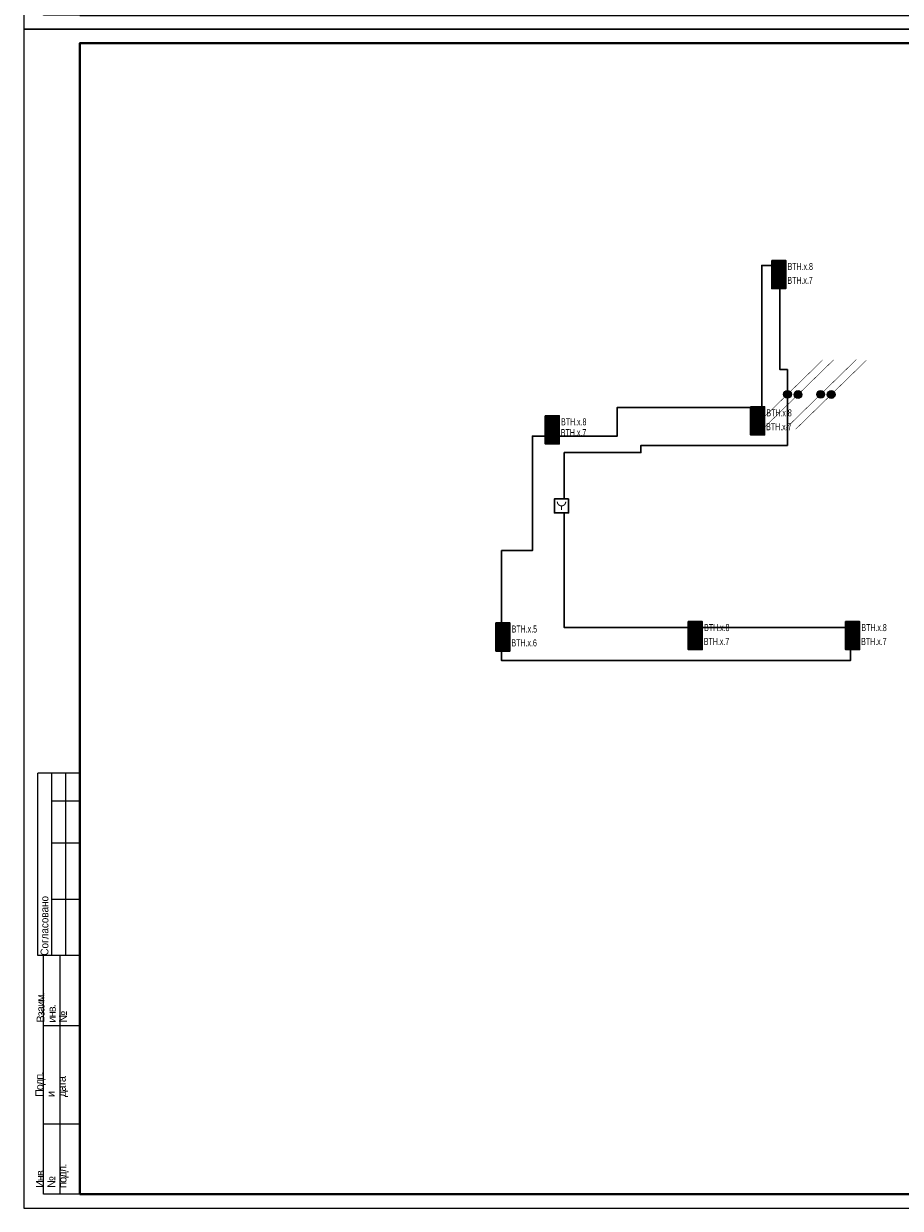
# Model space of a CAD drawing. Header units: millimetres. Extents: x -195178 to 1761886, y 140622 to 301105.
# Tile 6 of 131: x -133254 to -102034, y 182305 to 224498. Entities that reach past the tile are written whole.
import ezdxf
from ezdxf.enums import TextEntityAlignment as Align

# ---------------------------------------------------------------- set-up
doc = ezdxf.new("R2010")
doc.units = ezdxf.units.MM
doc.set_wipeout_variables(frame=1)
doc.linetypes.add('CONTINOUS', pattern=[0])
for name, color, linetype, lineweight in [('format-line3', 7, 'Continuous', 13), ('RC-Извещатели_пожарные', 1, 'Continuous', 30), ('Рамка', 7, 'Continuous', 18), ('СС-011-ПОЖ-СИГНАЛИЗАЦИЯ', 1, 'Continuous', 30)]:
    doc.layers.add(name, color=color, linetype=linetype, lineweight=lineweight)
doc.layers.add('ПС', color=1, linetype='Continuous')
doc.layers.add('формат', color=250, linetype='Continuous')
doc.styles.add('1111', font='ARIALN.TTF')
doc.styles.add('Arial', font='arial.ttf', dxfattribs={"width": 0.9, "height": 700})
doc.styles.get("Standard").update_dxf_attribs({"font": 'isocpeur.ttf', "width": 0.9})

# ---------------------------------------------------------------- blocks, each defined once
blk = doc.blocks.new('*U29')
for p, q in [((-574, 155), (-589, 155)), ((-589, 90), (-589, 155)), ((-574, 145), (-584, 145)), ((-574, 130), (-584, 130)), ((-574, 110), (-584, 110)), ((-587, 90), (-589, 90)), ((-587, 5), (-587, 90)), ((-574, 90), (-587, 90)), ((-581, 5), (-581, 90)), ((-574, 65), (-587, 65)), ((-574, 30), (-587, 30)), ((-574, 5), (-587, 5))]:
    blk.add_line(p, q)
at = {"color": 0, "lineweight": 0}
blk.add_lwpolyline([(-594, 0), (0, 0), (0, 420), (-594, 420)], close=True, dxfattribs=at)
at = {"lineweight": 40}
blk.add_lwpolyline([(-574, 5), (-5, 5), (-5, 415), (-574, 415)], close=True, dxfattribs=at)
at = {"layer": 'format-line3', "linetype": 'ByBlock'}
for p, q in [((-584, 90), (-584, 155)), ((-579, 90), (-579, 155))]:
    blk.add_line(p, q, dxfattribs=at)
at = {"style": 'Arial', "width": 0.9}
blk.add_text('Формат:', height=2.8, dxfattribs=at).set_placement((-53.97, 1.25))
at = {"char_height": 2.8, "width": 0.2, "attachment_point": 4, "rotation": 90, "line_spacing_factor": 0.857143, "style": 'Arial'}
for s, insert in [('{\\W0.45993; }Согласовано', (-586.58, 90)), ('{\\W0.62543;\\T0.75; \\W1;Взаим. инв. №}', (-584, 66.14)), ('{\\W0.5838;\\T0.8; \\W1;Подп. и дата}', (-584, 39.63)), ('{\\W0.5838;\\T0.8; \\W1;Инв. № подл.}', (-583.77, 7.25))]:
    blk.add_mtext(s, dxfattribs=dict(at, insert=insert))
at = {"style": 'Arial', "width": 0.9, "flags": 8}
blk.add_attdef('FORMAT', (-36.87, 1.26), '', height=2.8, dxfattribs=at)
blk = doc.blocks.new('*U77')
at = {"lineweight": 35, "true_color": 0xffffff}
h = blk.add_hatch(color=7, dxfattribs=at)
h.dxf.hatch_style = 1
h.paths.add_polyline_path([(0, 500), (0, 0), (500, 0), (500, 500)])
at = {"color": 1, "linetype": 'ByBlock', "lineweight": -2}
for p, q in [((289, 426), (167, 250)), ((167, 250), (333, 250)), ((333, 250), (219, 86))]:
    blk.add_line(p, q, dxfattribs=at)
at = {"color": 1, "linetype": 'ByBlock', "lineweight": -2, "ltscale": 0.1}
blk.add_lwpolyline([(0, 500), (500, 500), (500, 0), (0, 0)], close=True, dxfattribs=at)
at = {"color": 0, "linetype": 'ByBlock', "lineweight": -2, "style": '1111', "flags": 1}
for tag, p in [('NAME_DEVICE', (-64, -421)), ('NUM_POM', (-82, -847))]:
    blk.add_attdef(tag, p, '', height=125, dxfattribs=at)
at = {"color": 0, "linetype": 'ByBlock', "lineweight": -2, "style": '1111'}
blk.add_attdef('INDEX', (-63, -235), '', height=125, dxfattribs=at)
at = {"color": 0, "linetype": 'ByBlock', "lineweight": -2, "style": '1111', "width": 0.7}
blk.add_attdef('NUM_DEVICE', (-64, -630), '', height=125, dxfattribs=at)
blk = doc.blocks.new('RC-UGO-IRA-01')
blk.add_wipeout([(2.5, 2.5), (2.5, -2.5), (-2.5, -2.5), (-2.5, 2.5)]).dxf.layer = 'RC-Извещатели_пожарные'
blk.add_wipeout([(-2.5, -2.5), (-2.5, 2.5), (2.5, 2.5), (2.5, -2.5)]).dxf.layer = 'RC-Извещатели_пожарные'
at = {"layer": 'RC-Извещатели_пожарные', "ltscale": 30}
blk.add_lwpolyline([(2.5, 2.5), (2.5, -2.5), (-2.5, -2.5), (-2.5, 2.5)], close=True, dxfattribs=at)
at = {"layer": 'RC-Извещатели_пожарные', "ltscale": 30, "const_width": 0.375}
blk.add_lwpolyline([(-1.5, 1.5, 1), (1.5, 1.5, 1)], format="xyb", dxfattribs=at)
blk.add_lwpolyline([(0, 0), (0, -1.5)], dxfattribs=at)
at = {"layer": 'RC-Извещатели_пожарные'}
blk.add_attdef('PSTN', text='', height=1.5, dxfattribs=at).set_placement((2.5, 2.5), align=Align.BOTTOM_CENTER)
blk = doc.blocks.new('*U83')
h = blk.add_hatch(color=256)
edge = h.paths.add_edge_path()
edge.add_arc((0, 0), 38.7, 0, 360)
for points in [[(348, 348, 0, 50, 0), (206, 206, 5, 5, 0), (0, 0, 5, 5, 0)], [(0, 0, 0, 50, 0), (-141, -141, 5, 5, 0), (-348, -348, 5, 5, 0)]]:
    blk.add_lwpolyline(points, format="xyseb")
blk.add_circle((0, 0), 38.7)
blk = doc.blocks.new('*U80')
h = blk.add_hatch(color=256)
edge = h.paths.add_edge_path()
edge.add_arc((0, 0), 38.7, 0, 360)
for points in [[(0, 0, 0, 50, 0), (141, 141, 5, 5, 0), (348, 348, 5, 5, 0)], [(-348, -348, 0, 50, 0), (-206, -206, 5, 5, 0), (0, 0, 5, 5, 0)]]:
    blk.add_lwpolyline(points, format="xyseb")
blk.add_circle((0, 0), 38.7)

msp = doc.modelspace()

# ---------------------------------------------------------------- linework, layer by layer
at = {"layer": 'Рамка'}
msp.add_lwpolyline([(-131254, 182805), (-74354, 182805), (-74354, 223805), (-131254, 223805)], close=True, dxfattribs=at)
at = {"layer": 'СС-011-ПОЖ-СИГНАЛИЗАЦИЯ', "lineweight": 30, "ltscale": 100}
msp.add_lwpolyline([(-106054, 211355), (-106054, 212176), (-106323, 212176), (-106323, 215886), (-106967, 215886), (-106967, 210829), (-112115, 210829), (-112115, 209809), (-115135, 209809), (-115135, 205732), (-116235, 205732), (-116235, 201816), (-103811, 201816), (-103811, 202991), (-114005, 202991), (-114005, 209222), (-111271, 209222), (-111271, 209476), (-106054, 209476), (-106054, 211355)], dxfattribs=at)

# ---------------------------------------------------------------- block references
at = {"xscale": 3.600000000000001, "yscale": 3.600000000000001, "zscale": 3.600000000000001, "rotation": 359.2880171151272}
for name, p in [('*U83', (-106053, 211296)), ('*U80', (-104870, 211296)), ('*U80', (-105676, 211289)), ('*U83', (-104494, 211289))]:
    msp.add_blockref(name, p, dxfattribs=at)
at = {"layer": 'ПС', "color": 7, "linetype": 'CONTINOUS', "lineweight": 30, "ltscale": 100}
ref = msp.add_blockref('*U77', (-106612, 215565), dxfattribs=dict(at, xscale=1.000736, yscale=1.000736, zscale=1.000736))
ref.add_attrib('NUM_DEVICE', 'BTH.x.8', dxfattribs={"layer": '0', "color": 0, "linetype": 'ByBlock', "lineweight": -2, "ltscale": 100, "height": 250.2, "style": '1111', "width": 0.7}).set_placement((-105598, 215725), align=Align.CENTER)
ref = msp.add_blockref('*U77', (-106612, 215065), dxfattribs=dict(at, xscale=1.000736, yscale=1.000736, zscale=1.000736))
ref.add_attrib('NUM_DEVICE', 'BTH.x.7', dxfattribs={"layer": '0', "color": 0, "linetype": 'ByBlock', "lineweight": -2, "ltscale": 100, "height": 250.2, "style": '1111', "width": 0.7}).set_placement((-105604, 215231), align=Align.CENTER)
ref = msp.add_blockref('*U77', (-107367, 210351), dxfattribs=dict(at, xscale=1.000736, yscale=1.000736, zscale=1.000736))
ref.add_attrib('NUM_DEVICE', 'BTH.x.8', dxfattribs={"layer": '0', "color": 0, "linetype": 'ByBlock', "lineweight": -2, "ltscale": 100, "height": 250.2, "style": '1111', "width": 0.7}).set_placement((-106352, 210512), align=Align.CENTER)
ref = msp.add_blockref('*U77', (-114679, 210033), dxfattribs=dict(at, xscale=1.000736, yscale=1.000736, zscale=1.000736))
ref.add_attrib('NUM_DEVICE', 'BTH.x.8', dxfattribs={"layer": '0', "color": 0, "linetype": 'ByBlock', "lineweight": -2, "ltscale": 100, "height": 250.2, "style": '1111', "width": 0.7}).set_placement((-113664, 210193), align=Align.CENTER)
ref = msp.add_blockref('*U77', (-107367, 209851), dxfattribs=dict(at, xscale=1.000736, yscale=1.000736, zscale=1.000736))
ref.add_attrib('NUM_DEVICE', 'BTH.x.7', dxfattribs={"layer": '0', "color": 0, "linetype": 'ByBlock', "lineweight": -2, "ltscale": 100, "height": 250.2, "style": '1111', "width": 0.7}).set_placement((-106359, 210018), align=Align.CENTER)
ref = msp.add_blockref('*U77', (-114679, 209533), dxfattribs=dict(at, xscale=1.000736, yscale=1.000736, zscale=1.000736))
ref.add_attrib('NUM_DEVICE', 'BTH.x.7', dxfattribs={"layer": '0', "color": 0, "linetype": 'ByBlock', "lineweight": -2, "ltscale": 100, "height": 250.2, "style": '1111', "width": 0.7}).set_placement((-113671, 209809), align=Align.CENTER)
ref = msp.add_blockref('*U77', (-116438, 202653), dxfattribs=dict(at, xscale=1.000736, yscale=1.000736, zscale=1.000736))
ref.add_attrib('NUM_DEVICE', 'BTH.x.5', dxfattribs={"layer": '0', "color": 0, "linetype": 'ByBlock', "lineweight": -2, "ltscale": 100, "height": 250.2, "style": '1111', "width": 0.7}).set_placement((-115423, 202813), align=Align.CENTER)
ref = msp.add_blockref('*U77', (-109586, 202703), dxfattribs=dict(at, xscale=1.000736, yscale=1.000736, zscale=1.000736))
ref.add_attrib('NUM_DEVICE', 'BTH.x.8', dxfattribs={"layer": '0', "color": 0, "linetype": 'ByBlock', "lineweight": -2, "ltscale": 100, "height": 250.2, "style": '1111', "width": 0.7}).set_placement((-108571, 202864), align=Align.CENTER)
ref = msp.add_blockref('*U77', (-103984, 202703), dxfattribs=dict(at, xscale=1.000736, yscale=1.000736, zscale=1.000736))
ref.add_attrib('NUM_DEVICE', 'BTH.x.8', dxfattribs={"layer": '0', "color": 0, "linetype": 'ByBlock', "lineweight": -2, "ltscale": 100, "height": 250.2, "style": '1111', "width": 0.7}).set_placement((-102969, 202864), align=Align.CENTER)
ref = msp.add_blockref('*U77', (-116438, 202153), dxfattribs=dict(at, xscale=1.000736, yscale=1.000736, zscale=1.000736))
ref.add_attrib('NUM_DEVICE', 'BTH.x.6', dxfattribs={"layer": '0', "color": 0, "linetype": 'ByBlock', "lineweight": -2, "ltscale": 100, "height": 250.2, "style": '1111', "width": 0.7}).set_placement((-115430, 202319), align=Align.CENTER)
ref = msp.add_blockref('*U77', (-109586, 202203), dxfattribs=dict(at, xscale=1.000736, yscale=1.000736, zscale=1.000736))
ref.add_attrib('NUM_DEVICE', 'BTH.x.7', dxfattribs={"layer": '0', "color": 0, "linetype": 'ByBlock', "lineweight": -2, "ltscale": 100, "height": 250.2, "style": '1111', "width": 0.7}).set_placement((-108578, 202370), align=Align.CENTER)
ref = msp.add_blockref('*U77', (-103984, 202203), dxfattribs=dict(at, xscale=1.000736, yscale=1.000736, zscale=1.000736))
ref.add_attrib('NUM_DEVICE', 'BTH.x.7', dxfattribs={"layer": '0', "color": 0, "linetype": 'ByBlock', "lineweight": -2, "ltscale": 100, "height": 250.2, "style": '1111', "width": 0.7}).set_placement((-102976, 202370), align=Align.CENTER)
at = {"layer": 'формат', "xscale": 100, "yscale": 100, "zscale": 100}
for p in [(-73854, 224305), (-73854, 182305)]:
    msp.add_blockref('*U29', p, dxfattribs=at).add_auto_attribs({'FORMAT': 'А2'})

# ---------------------------------------------------------------- next in the draw order: block references
at = {"layer": 'RC-Извещатели_пожарные', "xscale": 99.99999999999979, "yscale": 99.99999999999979, "zscale": 99.99999999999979, "rotation": 359.9525678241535}
msp.add_blockref('RC-UGO-IRA-01', (-114100, 207324), dxfattribs=at)

doc.saveas('drawing.dxf')
